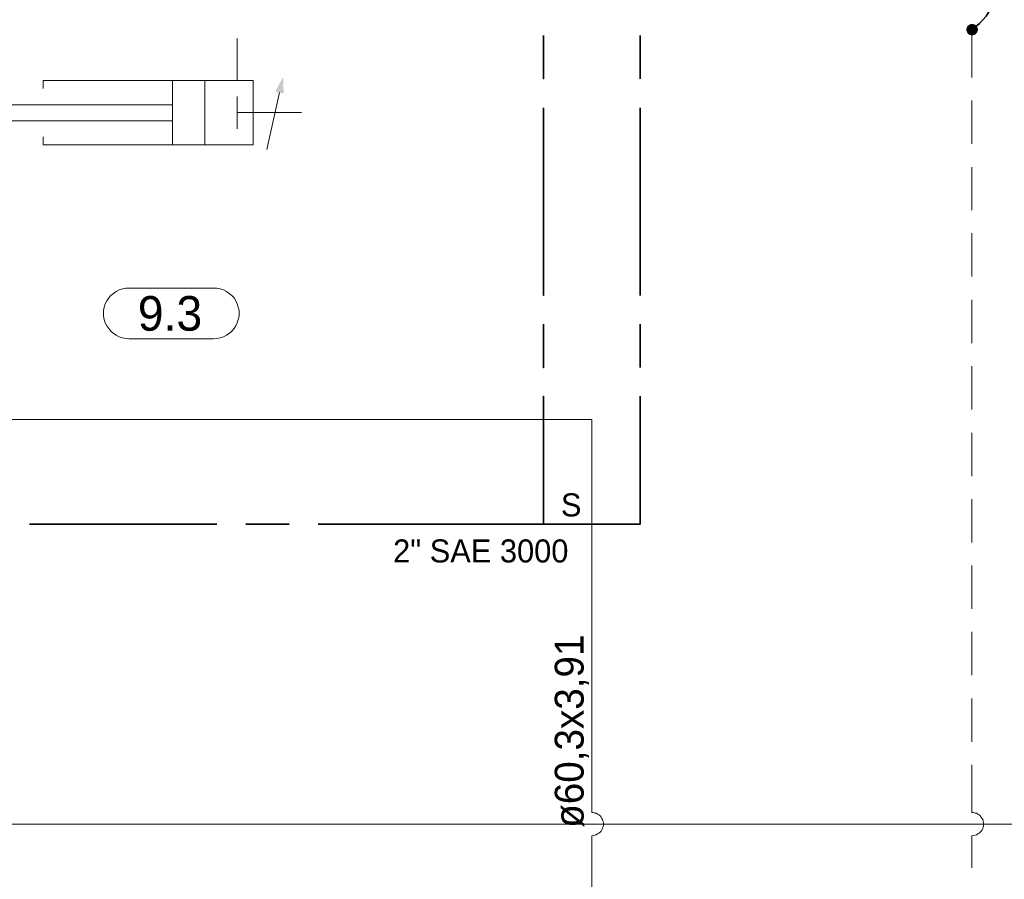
# Model space of a CAD drawing. Header units: millimetres. Extents: x 0 to 138, y 0 to 47.
# Tile 15 of 165: x 20.92 to 23.61, y 4.23 to 6.57. Entities that reach past the tile are written whole.
import ezdxf

# ---------------------------------------------------------------- set-up
doc = ezdxf.new("R2010")
doc.units = ezdxf.units.MM
for name, color, linetype in [('PDF_Geomertry', 7, 'Continuous'), ('PDF_Solid Fills', 7, 'Continuous'), ('PDF_Text', 7, 'Continuous')]:
    doc.layers.add(name, color=color, linetype=linetype)
doc.styles.add('PDF Arial', font='txt')

msp = doc.modelspace()

# ---------------------------------------------------------------- hatches: boundary and pattern name
at = {"layer": 'PDF_Solid Fills', "transparency": 33554559}
for points in [[(23.5201, 6.5457), (23.5063, 6.5521), (23.5071, 6.554)], [(23.5201, 6.5457), (23.5071, 6.554), (23.5076, 6.5554)], [(23.5201, 6.5457), (23.5076, 6.5554), (23.509, 6.5568)], [(23.5201, 6.5457), (23.509, 6.5568), (23.5113, 6.5582)], [(23.5201, 6.5457), (23.5113, 6.5582), (23.5126, 6.5596)], [(23.5201, 6.5457), (23.5126, 6.5596), (23.5146, 6.5604)], [(23.5201, 6.5457), (23.5146, 6.5604), (23.5168, 6.561)], [(23.5201, 6.5457), (23.5168, 6.561), (23.5182, 6.5618)], [(23.5201, 6.5457), (23.5182, 6.5618), (23.5201, 6.5618)], [(23.5201, 6.5457), (23.5224, 6.5618), (23.5243, 6.561)], [(23.5201, 6.5457), (23.5201, 6.5618), (23.5224, 6.5618)], [(23.5201, 6.5457), (23.5243, 6.561), (23.5265, 6.5604)], [(23.5201, 6.5457), (23.5265, 6.5604), (23.5285, 6.5596)], [(23.5201, 6.5457), (23.5285, 6.5596), (23.5299, 6.5582)], [(23.5201, 6.5457), (23.5299, 6.5582), (23.5312, 6.5568)], [(23.5201, 6.5457), (23.5312, 6.5568), (23.5326, 6.5554)], [(23.5201, 6.5457), (23.5326, 6.5554), (23.534, 6.554)], [(23.5201, 6.5457), (23.534, 6.554), (23.5349, 6.5521)], [(23.5201, 6.5457), (23.5049, 6.5479), (23.5057, 6.5499)], [(23.5201, 6.5457), (23.5049, 6.5457), (23.5049, 6.5479)], [(23.5201, 6.5457), (23.5049, 6.5438), (23.5049, 6.5457)], [(23.5201, 6.5457), (23.5057, 6.5424), (23.5049, 6.5438)], [(23.5201, 6.5457), (23.5057, 6.5499), (23.5063, 6.5521)], [(23.5201, 6.5457), (23.5063, 6.5401), (23.5057, 6.5424)], [(23.5201, 6.5457), (23.5071, 6.5382), (23.5063, 6.5401)], [(23.5201, 6.5457), (23.5076, 6.5368), (23.5071, 6.5382)], [(23.5201, 6.5457), (23.509, 6.5346), (23.5076, 6.5368)], [(23.5201, 6.5457), (23.5113, 6.5332), (23.509, 6.5346)], [(23.5201, 6.5457), (23.5126, 6.5326), (23.5113, 6.5332)], [(23.5201, 6.5457), (23.5146, 6.5318), (23.5126, 6.5326)], [(23.5201, 6.5457), (23.5168, 6.5313), (23.5146, 6.5318)], [(23.5201, 6.5457), (23.5182, 6.5304), (23.5168, 6.5313)], [(23.5201, 6.5457), (23.5201, 6.5304), (23.5182, 6.5304)], [(23.5201, 6.5457), (23.5349, 6.5521), (23.5354, 6.5499)], [(23.5201, 6.5457), (23.5354, 6.5499), (23.5363, 6.5479)], [(23.5201, 6.5457), (23.5363, 6.5479), (23.5363, 6.5457)], [(23.5201, 6.5457), (23.5224, 6.5304), (23.5201, 6.5304)], [(23.5201, 6.5457), (23.5243, 6.5313), (23.5224, 6.5304)], [(23.5201, 6.5457), (23.5265, 6.5318), (23.5243, 6.5313)], [(23.5201, 6.5457), (23.5285, 6.5326), (23.5265, 6.5318)], [(23.5201, 6.5457), (23.5299, 6.5332), (23.5285, 6.5326)], [(23.5201, 6.5457), (23.5312, 6.5346), (23.5299, 6.5332)], [(23.5201, 6.5457), (23.5326, 6.5368), (23.5312, 6.5346)], [(23.5201, 6.5457), (23.534, 6.5382), (23.5326, 6.5368)], [(23.5201, 6.5457), (23.5349, 6.5401), (23.534, 6.5382)], [(23.5201, 6.5457), (23.5354, 6.5424), (23.5349, 6.5401)], [(23.5201, 6.5457), (23.5363, 6.5438), (23.5354, 6.5424)], [(23.5201, 6.5457), (23.5363, 6.5457), (23.5363, 6.5438)]]:
    msp.add_hatch(color=256, dxfattribs=at).paths.add_polyline_path(points)

# ---------------------------------------------------------------- linework, layer by layer
at = {"layer": 'PDF_Geomertry', "lineweight": 35}
for points in [[(23.5201, 6.5457), (23.5404, 6.5632), (23.5585, 6.5832), (23.5729, 6.6049), (23.5849, 6.629), (23.5938, 6.654), (23.5988, 6.6799), (23.6007, 6.7062), (23.5988, 6.7326), (23.5938, 6.759), (23.5849, 6.784), (23.5729, 6.8076), (23.5585, 6.8299), (23.5404, 6.8493), (23.5201, 6.8665)], [(22.6154, 6.5304), (22.6154, 6.4124)], [(22.6154, 6.3332), (22.6154, 5.8215)], [(22.6154, 5.7429), (22.6154, 5.6249)], [(22.6154, 5.5465), (22.6154, 5.1979), (22.3515, 5.1979), (22.3515, 5.5465), (22.3515, 5.1979), (21.7363, 5.1979)], [(21.4604, 5.1979), (20.9487, 5.1979)], [(21.6576, 5.1979), (21.539, 5.1979)]]:
    msp.add_lwpolyline(points, dxfattribs=at)
at = {"layer": 'PDF_Geomertry', "lineweight": 0}
msp.add_lwpolyline([(23.5126, 6.5457), (23.5126, 6.5451), (23.5132, 6.5438), (23.5132, 6.5429), (23.514, 6.5424), (23.514, 6.5415), (23.5146, 6.5401), (23.516, 6.5396), (23.5168, 6.5396), (23.5174, 6.5388), (23.5188, 6.5382), (23.5196, 6.5382), (23.5201, 6.5382), (23.5215, 6.5382), (23.5224, 6.5382), (23.5238, 6.5388), (23.5243, 6.5396), (23.5251, 6.5396), (23.5257, 6.5401), (23.5265, 6.5415), (23.5271, 6.5424), (23.5279, 6.5429), (23.5279, 6.5438), (23.5285, 6.5451), (23.5285, 6.5457), (23.5285, 6.5471), (23.5279, 6.5479), (23.5279, 6.5493), (23.5271, 6.5499), (23.5265, 6.5507), (23.5257, 6.5513), (23.5251, 6.5521), (23.5243, 6.5526), (23.5238, 6.5535), (23.5224, 6.5535), (23.5215, 6.554), (23.5201, 6.554), (23.5196, 6.554), (23.5188, 6.5535), (23.5174, 6.5535), (23.5168, 6.5526), (23.516, 6.5521), (23.5146, 6.5513), (23.514, 6.5507), (23.514, 6.5499), (23.5132, 6.5493), (23.5132, 6.5479), (23.5126, 6.5471), (23.5126, 6.5457)], close=True, dxfattribs=at)
at = {"layer": 'PDF_Geomertry', "lineweight": 35}
for points in [[(22.3515, 6.5304), (22.3515, 6.4124)], [(22.3515, 6.3332), (22.3515, 5.8215)], [(22.3515, 5.7429), (22.3515, 5.6249)]]:
    msp.add_lwpolyline(points, close=True, dxfattribs=at)
at = {"layer": 'PDF_Geomertry', "lineweight": 15}
for points in [[(23.5201, 6.5457), (23.5201, 6.416)], [(21.5154, 6.4076), (21.5154, 6.5215)], [(20.9868, 6.386), (20.9868, 6.4076), (21.559, 6.4076), (21.559, 6.2318), (20.9868, 6.2318), (20.9868, 6.2535)], [(21.339, 6.4076), (21.339, 6.2318)], [(21.4271, 6.4076), (21.4271, 6.2318)], [(21.5965, 6.2193), (21.6313, 6.3743)], [(21.339, 6.3415), (20.6793, 6.3415), (20.6793, 6.2979), (21.339, 6.2979)], [(21.5154, 6.3638), (21.5154, 6.2757)], [(23.5201, 6.3526), (23.5201, 6.2346)], [(21.691, 6.3201), (21.5154, 6.3201)], [(23.5201, 6.1715), (23.5201, 6.0535)], [(23.5201, 5.991), (23.5201, 5.8729)], [(23.5201, 5.8096), (23.5201, 5.6915)], [(23.5201, 5.6285), (23.5201, 5.5104)], [(20.239, 5.4832), (22.3515, 5.4832), (22.4835, 5.4832), (22.4835, 5.1979), (22.4835, 4.4118), (22.4876, 4.4118), (22.491, 4.4104), (22.4951, 4.4096), (22.4988, 4.4076), (22.5021, 4.4054), (22.5057, 4.4026), (22.5085, 4.3993), (22.5104, 4.3957), (22.5126, 4.3924), (22.5132, 4.3882), (22.5146, 4.3846), (22.5146, 4.3804), (22.5146, 4.3762), (22.5132, 4.3721), (22.5126, 4.3679), (22.5104, 4.3646), (22.5085, 4.361), (22.5057, 4.3582), (22.5021, 4.3554), (22.4988, 4.3535), (22.4951, 4.3513), (22.491, 4.3499), (22.4876, 4.3493), (22.4835, 4.3485), (22.4876, 4.3493), (22.491, 4.3499), (22.4951, 4.3513), (22.4988, 4.3535), (22.5021, 4.3554), (22.5057, 4.3582), (22.5085, 4.361), (22.5104, 4.3646), (22.5126, 4.3679), (22.5132, 4.3721), (22.5146, 4.3762), (22.5146, 4.3804), (22.5146, 4.3846), (22.5132, 4.3882), (22.5126, 4.3924), (22.5104, 4.3957), (22.5085, 4.3993), (22.5057, 4.4026), (22.5021, 4.4054), (22.4988, 4.4076), (22.4951, 4.4096), (22.491, 4.4104), (22.4876, 4.4118), (22.4835, 4.4118)], [(23.5201, 5.4471), (23.5201, 5.329)], [(23.5201, 5.2665), (23.5201, 5.1479)], [(23.5201, 5.0854), (23.5201, 4.9674)], [(23.5201, 4.904), (23.5201, 4.786)], [(23.5201, 4.7229), (23.5201, 4.6049)], [(23.5201, 4.4118), (23.5243, 4.4118), (23.5285, 4.4104), (23.5326, 4.4096), (23.5363, 4.4076), (23.5396, 4.4054), (23.5424, 4.4026), (23.5451, 4.3993), (23.5479, 4.3957), (23.5493, 4.3924), (23.5507, 4.3882), (23.5515, 4.3846), (23.5521, 4.3804), (23.5515, 4.3762), (23.5507, 4.3721), (23.5493, 4.3679), (23.5479, 4.3646), (23.5451, 4.361), (23.5424, 4.3582), (23.5396, 4.3554), (23.5363, 4.3535), (23.5326, 4.3513), (23.5285, 4.3499), (23.5243, 4.3493), (23.5201, 4.3485), (23.5243, 4.3493), (23.5285, 4.3499), (23.5326, 4.3513), (23.5363, 4.3535), (23.5396, 4.3554), (23.5424, 4.3582), (23.5451, 4.361), (23.5479, 4.3646), (23.5493, 4.3679), (23.5507, 4.3721), (23.5515, 4.3762), (23.5521, 4.3804), (23.5515, 4.3846), (23.5507, 4.3882), (23.5493, 4.3924), (23.5479, 4.3957), (23.5451, 4.3993), (23.5424, 4.4026), (23.5396, 4.4054), (23.5363, 4.4076), (23.5326, 4.4096), (23.5285, 4.4104), (23.5243, 4.4118), (23.5201, 4.4118), (23.5201, 4.5415)], [(20.371, 4.3804), (26.2299, 4.3804), (26.2299, 4.3832)], [(22.4835, 4.3485), (22.4835, 4.091), (22.4799, 4.091), (22.4799, 2.8554)], [(23.5201, 4.3485), (23.5201, 4.261)]]:
    msp.add_lwpolyline(points, dxfattribs=at)
msp.add_lwpolyline([(21.4507, 5.8415), (21.4599, 5.8415), (21.4688, 5.8396), (21.4779, 5.8368), (21.4863, 5.8326), (21.4937, 5.8271), (21.5007, 5.8215), (21.5071, 5.8146), (21.5118, 5.8068), (21.516, 5.7985), (21.5188, 5.7896), (21.521, 5.7804), (21.5215, 5.7715), (21.5215, 5.7743), (21.521, 5.7651), (21.5188, 5.7563), (21.516, 5.7471), (21.5118, 5.7388), (21.5071, 5.7313), (21.5007, 5.7243), (21.4937, 5.7179), (21.4863, 5.7132), (21.4779, 5.709), (21.4688, 5.7062), (21.4599, 5.704), (21.4507, 5.7035), (21.221, 5.7035), (21.2118, 5.704), (21.2029, 5.7062), (21.1938, 5.709), (21.1854, 5.7132), (21.1779, 5.7179), (21.171, 5.7243), (21.1654, 5.7313), (21.1599, 5.7388), (21.1557, 5.7471), (21.1529, 5.7563), (21.1507, 5.7651), (21.1507, 5.7743), (21.1507, 5.7715), (21.1507, 5.7804), (21.1529, 5.7896), (21.1557, 5.7985), (21.1599, 5.8068), (21.1654, 5.8146), (21.171, 5.8215), (21.1779, 5.8271), (21.1854, 5.8326), (21.1938, 5.8368), (21.2029, 5.8396), (21.2118, 5.8415), (21.221, 5.8415), (21.4507, 5.8415)], close=True, dxfattribs=at)
at = {"layer": 'PDF_Solid Fills', "transparency": 33554559}
msp.add_solid([(21.6196, 6.3771), (21.6424, 6.3715), (21.6196, 6.3771), (21.641, 6.4174)], dxfattribs=at)

# ---------------------------------------------------------------- texts
at = {"layer": 'PDF_Text', "attachment_point": 7, "style": 'PDF Arial'}
for s, insert, char_height in [('9.3', (21.2446, 5.724), 0.09445), ('S', (22.3988, 5.2182), 0.0628), ('2" SAE 3000', (21.941, 5.0926), 0.062833)]:
    msp.add_mtext(s, dxfattribs=dict(at, insert=insert, char_height=char_height))
at = {"layer": 'PDF_Text', "insert": (22.4754, 4.3701), "char_height": 0.07874, "attachment_point": 7, "rotation": 90, "style": 'PDF Arial'}
msp.add_mtext('ø60,3x3,91', dxfattribs=at)

doc.saveas('drawing.dxf')
